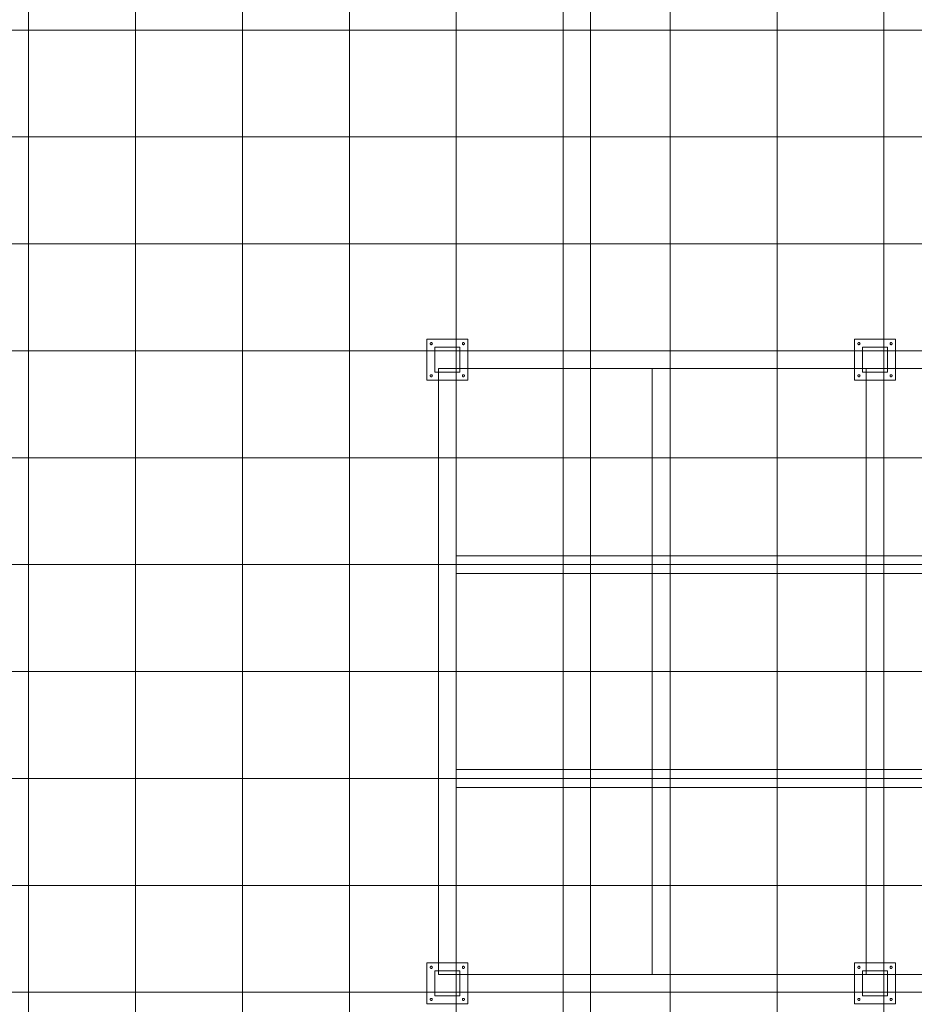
# Model space of a CAD drawing. Extents: x -620 to 3480, y 62 to 1112.
# Tile 5 of 76: x -393 to -292, y 260 to 370. Entities that reach past the tile are written whole.
import ezdxf
from ezdxf.lldxf.tags import DXFTag

# ---------------------------------------------------------------- set-up
doc = ezdxf.new("R2010")
doc.units = 0
doc.layers.get('0').update_dxf_attribs({"lineweight": 13})
for name, color, linetype, lineweight in [('60- 61 allgemeine Ausstattung- 4 Terrassen', 7, 'Continuous', 9), ('70 -71 Achsen- 1 Gebäudeachsen', 7, 'STRICHPUNKT2-A06GA2HU8I', 18), ('Keine-1', 7, 'Continuous', 15)]:
    doc.layers.add(name, color=color, linetype=linetype, lineweight=lineweight)
tags = doc.linetypes.add('grob-A06GA2HT8I', pattern=[14, 3, -8, 3]).pattern_tags.tags
tags[8:9] = [DXFTag(74, 4), DXFTag(75, 0), DXFTag(340, '0'), DXFTag(46, 0.0), DXFTag(50, 0.0), DXFTag(44, 0.0), DXFTag(45, 0.0)]
tags[6:7] = [DXFTag(74, 4), DXFTag(75, 0), DXFTag(340, '0'), DXFTag(46, 0.0), DXFTag(50, 0.0), DXFTag(44, 0.0), DXFTag(45, 0.0)]
tags[4:5] = [DXFTag(74, 4), DXFTag(75, 0), DXFTag(340, '0'), DXFTag(46, 0.0), DXFTag(50, 0.0), DXFTag(44, 0.0), DXFTag(45, 0.0)]
tags = doc.linetypes.add('STRICHPUNKT2-A06GA2HU8I', pattern=[12.7, 6.35, -3.175, 0, -3.175]).pattern_tags.tags
tags[10:11] = [DXFTag(74, 4), DXFTag(75, 0), DXFTag(340, '0'), DXFTag(46, 0.0), DXFTag(50, 0.0), DXFTag(44, 0.0), DXFTag(45, 0.0)]
tags[8:9] = [DXFTag(74, 4), DXFTag(75, 0), DXFTag(340, '0'), DXFTag(46, 0.0), DXFTag(50, 0.0), DXFTag(44, 0.0), DXFTag(45, 0.0)]
tags[6:7] = [DXFTag(74, 4), DXFTag(75, 0), DXFTag(340, '0'), DXFTag(46, 0.0), DXFTag(50, 0.0), DXFTag(44, 0.0), DXFTag(45, 0.0)]
tags[4:5] = [DXFTag(74, 4), DXFTag(75, 0), DXFTag(340, '0'), DXFTag(46, 0.0), DXFTag(50, 0.0), DXFTag(44, 0.0), DXFTag(45, 0.0)]

# ---------------------------------------------------------------- blocks, each defined once
blk = doc.blocks.new('Referenz-A06GA2HW8I')
at = {"layer": '60- 61 allgemeine Ausstattung- 4 Terrassen', "color": 0, "lineweight": -2}
for p, q in [((-391.73, 211.08), (-391.73, 594.54)), ((-379.73, 211.08), (-379.73, 594.54)), ((-367.73, 211.08), (-367.73, 594.54)), ((-355.73, 211.08), (-355.73, 594.54)), ((-343.73, 211.08), (-343.73, 594.54)), ((-331.73, 211.08), (-331.73, 594.54)), ((-319.73, 211.08), (-319.73, 594.54)), ((-307.73, 211.08), (-307.73, 594.54)), ((-295.73, 211.08), (-295.73, 594.54)), ((-499.28, 368.88), (-175.73, 368.88)), ((-499.28, 356.88), (-175.73, 356.88)), ((-499.28, 344.88), (-175.73, 344.88)), ((-499.28, 332.88), (-175.73, 332.88)), ((-346.13, 330.48), (-346.13, 333.28)), ((-346.13, 333.28), (-343.33, 333.28)), ((-343.33, 333.28), (-343.33, 330.48)), ((-298.13, 330.48), (-298.13, 333.28)), ((-298.13, 333.28), (-295.33, 333.28)), ((-295.33, 333.28), (-295.33, 330.48)), ((-343.33, 330.48), (-346.13, 330.48)), ((-295.33, 330.48), (-298.13, 330.48)), ((-499.28, 320.88), (-175.73, 320.88)), ((-499.28, 308.88), (-175.73, 308.88)), ((-499.28, 296.88), (-175.73, 296.88)), ((-499.28, 284.88), (-175.73, 284.88)), ((-499.28, 272.88), (-175.73, 272.88)), ((-346.13, 260.48), (-346.13, 263.28)), ((-346.13, 263.28), (-343.33, 263.28)), ((-343.33, 263.28), (-343.33, 260.48)), ((-298.13, 263.28), (-295.33, 263.28)), ((-298.13, 260.48), (-298.13, 263.28)), ((-295.33, 263.28), (-295.33, 260.48)), ((-499.28, 260.88), (-175.73, 260.88)), ((-343.33, 260.48), (-346.13, 260.48)), ((-295.33, 260.48), (-298.13, 260.48))]:
    blk.add_line(p, q, dxfattribs=at)
at = {"layer": '60- 61 allgemeine Ausstattung- 4 Terrassen', "color": 0, "linetype": 'grob-A06GA2HT8I', "lineweight": -2, "ltscale": 0.13}
for p, q in [((-343.73, 332.88), (-57.73, 332.88)), ((-345.73, 330.88), (-345.73, 262.88)), ((-57.73, 330.88), (-345.73, 330.88)), ((-343.73, 330.88), (-343.73, 262.88)), ((-321.73, 330.88), (-321.73, 262.88)), ((-319.73, 330.88), (-319.73, 262.88)), ((-297.73, 330.88), (-297.73, 262.88)), ((-295.73, 330.88), (-295.73, 262.88)), ((-343.73, 309.88), (-57.73, 309.88)), ((-57.73, 307.88), (-343.73, 307.88)), ((-343.73, 285.88), (-57.73, 285.88)), ((-57.73, 283.88), (-343.73, 283.88)), ((-345.73, 262.88), (-57.73, 262.88)), ((-57.73, 260.88), (-345.73, 260.88))]:
    blk.add_line(p, q, dxfattribs=at)
at = {"layer": '70 -71 Achsen- 1 Gebäudeachsen', "color": 0, "linetype": 'STRICHPUNKT2-A06GA2HU8I', "lineweight": -2, "ltscale": 0.13}
blk.add_line((-328.68, 1081.42), (-328.68, 81.98), dxfattribs=at)
at = {"layer": 'Keine-1', "color": 0, "linetype": 'grob-A06GA2HT8I', "lineweight": -2, "ltscale": 0.13}
for p, q in [((-347.03, 334.18), (-342.43, 334.18)), ((-347.03, 329.58), (-347.03, 334.18)), ((-346.65, 333.73), (-346.64, 333.74)), ((-346.64, 333.74), (-346.63, 333.75)), ((-346.63, 333.76), (-346.62, 333.77)), ((-346.63, 333.75), (-346.63, 333.76)), ((-346.62, 333.77), (-346.61, 333.77)), ((-346.61, 333.77), (-346.6, 333.78)), ((-346.6, 333.78), (-346.59, 333.79)), ((-346.59, 333.79), (-346.58, 333.79)), ((-346.58, 333.79), (-346.57, 333.8)), ((-346.57, 333.8), (-346.56, 333.8)), ((-346.56, 333.8), (-346.55, 333.8)), ((-346.55, 333.8), (-346.53, 333.8)), ((-346.53, 333.8), (-346.52, 333.8)), ((-346.52, 333.8), (-346.51, 333.8)), ((-346.51, 333.8), (-346.5, 333.8)), ((-346.5, 333.8), (-346.49, 333.79)), ((-346.49, 333.79), (-346.48, 333.79)), ((-346.48, 333.79), (-346.47, 333.78)), ((-346.47, 333.78), (-346.46, 333.77)), ((-346.46, 333.77), (-346.45, 333.77)), ((-346.45, 333.77), (-346.44, 333.76)), ((-346.44, 333.76), (-346.43, 333.75)), ((-346.43, 333.75), (-346.43, 333.74)), ((-346.43, 333.74), (-346.42, 333.73)), ((-343.05, 333.73), (-343.04, 333.74)), ((-343.04, 333.74), (-343.03, 333.75)), ((-343.03, 333.76), (-343.02, 333.77)), ((-343.03, 333.75), (-343.03, 333.76)), ((-343.02, 333.77), (-343.01, 333.77)), ((-343.01, 333.77), (-343, 333.78)), ((-343, 333.78), (-342.99, 333.79)), ((-342.99, 333.79), (-342.98, 333.79)), ((-342.98, 333.79), (-342.97, 333.8)), ((-342.97, 333.8), (-342.96, 333.8)), ((-342.96, 333.8), (-342.95, 333.8)), ((-342.95, 333.8), (-342.93, 333.8)), ((-342.93, 333.8), (-342.92, 333.8)), ((-342.92, 333.8), (-342.91, 333.8)), ((-342.91, 333.8), (-342.9, 333.8)), ((-342.9, 333.8), (-342.89, 333.79)), ((-342.89, 333.79), (-342.88, 333.79)), ((-342.88, 333.79), (-342.87, 333.78)), ((-342.87, 333.78), (-342.86, 333.77)), ((-342.86, 333.77), (-342.85, 333.77)), ((-342.85, 333.77), (-342.84, 333.76)), ((-342.84, 333.76), (-342.83, 333.75)), ((-342.83, 333.75), (-342.83, 333.74)), ((-342.83, 333.74), (-342.82, 333.73)), ((-342.43, 334.18), (-342.43, 329.58)), ((-299.03, 334.18), (-294.43, 334.18)), ((-299.03, 329.58), (-299.03, 334.18)), ((-298.65, 333.73), (-298.64, 333.74)), ((-298.64, 333.74), (-298.63, 333.75)), ((-298.63, 333.76), (-298.62, 333.77)), ((-298.63, 333.75), (-298.63, 333.76)), ((-298.62, 333.77), (-298.61, 333.77)), ((-298.61, 333.77), (-298.6, 333.78)), ((-298.6, 333.78), (-298.59, 333.79)), ((-298.59, 333.79), (-298.58, 333.79)), ((-298.58, 333.79), (-298.57, 333.8)), ((-298.57, 333.8), (-298.56, 333.8)), ((-298.56, 333.8), (-298.55, 333.8)), ((-298.55, 333.8), (-298.53, 333.8)), ((-298.53, 333.8), (-298.52, 333.8)), ((-298.52, 333.8), (-298.51, 333.8)), ((-298.51, 333.8), (-298.5, 333.8)), ((-298.5, 333.8), (-298.49, 333.79)), ((-298.49, 333.79), (-298.48, 333.79)), ((-298.48, 333.79), (-298.47, 333.78)), ((-298.47, 333.78), (-298.46, 333.77)), ((-298.46, 333.77), (-298.45, 333.77)), ((-298.45, 333.77), (-298.44, 333.76)), ((-298.44, 333.76), (-298.43, 333.75)), ((-298.43, 333.75), (-298.43, 333.74)), ((-298.43, 333.74), (-298.42, 333.73)), ((-295.05, 333.73), (-295.04, 333.74)), ((-295.04, 333.74), (-295.03, 333.75)), ((-295.03, 333.76), (-295.02, 333.77)), ((-295.03, 333.75), (-295.03, 333.76)), ((-295.02, 333.77), (-295.01, 333.77)), ((-295.01, 333.77), (-295, 333.78)), ((-295, 333.78), (-294.99, 333.79)), ((-294.99, 333.79), (-294.98, 333.79)), ((-294.98, 333.79), (-294.97, 333.8)), ((-294.97, 333.8), (-294.96, 333.8)), ((-294.96, 333.8), (-294.95, 333.8)), ((-294.95, 333.8), (-294.93, 333.8)), ((-294.93, 333.8), (-294.92, 333.8)), ((-294.92, 333.8), (-294.91, 333.8)), ((-294.91, 333.8), (-294.9, 333.8)), ((-294.9, 333.8), (-294.89, 333.79)), ((-294.89, 333.79), (-294.88, 333.79)), ((-294.88, 333.79), (-294.87, 333.78)), ((-294.87, 333.78), (-294.86, 333.77)), ((-294.86, 333.77), (-294.85, 333.77)), ((-294.85, 333.77), (-294.84, 333.76)), ((-294.84, 333.76), (-294.83, 333.75)), ((-294.83, 333.75), (-294.83, 333.74)), ((-294.83, 333.74), (-294.82, 333.73)), ((-294.43, 334.18), (-294.43, 329.58)), ((-346.65, 333.72), (-346.65, 333.73)), ((-346.65, 333.7), (-346.65, 333.72)), ((-346.65, 333.69), (-346.65, 333.7)), ((-346.65, 333.68), (-346.65, 333.69)), ((-346.65, 333.67), (-346.65, 333.68)), ((-346.65, 333.66), (-346.65, 333.67)), ((-346.65, 333.65), (-346.65, 333.66)), ((-346.65, 333.63), (-346.65, 333.65)), ((-346.64, 333.62), (-346.65, 333.63)), ((-346.63, 333.61), (-346.64, 333.62)), ((-346.63, 333.6), (-346.63, 333.61)), ((-346.62, 333.6), (-346.63, 333.6)), ((-346.61, 333.59), (-346.62, 333.6)), ((-346.6, 333.58), (-346.61, 333.59)), ((-346.59, 333.57), (-346.6, 333.58)), ((-346.58, 333.57), (-346.59, 333.57)), ((-346.57, 333.57), (-346.58, 333.57)), ((-346.56, 333.56), (-346.57, 333.57)), ((-346.55, 333.56), (-346.56, 333.56)), ((-346.53, 333.56), (-346.55, 333.56)), ((-346.52, 333.56), (-346.53, 333.56)), ((-346.51, 333.56), (-346.52, 333.56)), ((-346.5, 333.57), (-346.51, 333.56)), ((-346.49, 333.57), (-346.5, 333.57)), ((-346.48, 333.57), (-346.49, 333.57)), ((-346.47, 333.58), (-346.48, 333.57)), ((-346.46, 333.59), (-346.47, 333.58)), ((-346.45, 333.6), (-346.46, 333.59)), ((-346.44, 333.6), (-346.45, 333.6)), ((-346.43, 333.61), (-346.44, 333.6)), ((-346.42, 333.63), (-346.43, 333.62)), ((-346.43, 333.62), (-346.43, 333.61)), ((-346.42, 333.73), (-346.42, 333.72)), ((-346.42, 333.72), (-346.42, 333.7)), ((-346.42, 333.7), (-346.42, 333.69)), ((-346.42, 333.69), (-346.41, 333.68)), ((-346.41, 333.68), (-346.42, 333.67)), ((-346.42, 333.67), (-346.42, 333.66)), ((-346.42, 333.66), (-346.42, 333.65)), ((-346.42, 333.65), (-346.42, 333.63)), ((-343.05, 333.72), (-343.05, 333.73)), ((-343.05, 333.7), (-343.05, 333.72)), ((-343.05, 333.69), (-343.05, 333.7)), ((-343.05, 333.68), (-343.05, 333.69)), ((-343.05, 333.67), (-343.05, 333.68)), ((-343.05, 333.66), (-343.05, 333.67)), ((-343.05, 333.65), (-343.05, 333.66)), ((-343.05, 333.63), (-343.05, 333.65)), ((-343.04, 333.62), (-343.05, 333.63)), ((-343.03, 333.61), (-343.04, 333.62)), ((-343.03, 333.6), (-343.03, 333.61)), ((-343.02, 333.6), (-343.03, 333.6)), ((-343.01, 333.59), (-343.02, 333.6)), ((-343, 333.58), (-343.01, 333.59)), ((-342.99, 333.57), (-343, 333.58)), ((-342.98, 333.57), (-342.99, 333.57)), ((-342.97, 333.57), (-342.98, 333.57)), ((-342.96, 333.56), (-342.97, 333.57)), ((-342.95, 333.56), (-342.96, 333.56)), ((-342.93, 333.56), (-342.95, 333.56)), ((-342.92, 333.56), (-342.93, 333.56)), ((-342.91, 333.56), (-342.92, 333.56)), ((-342.9, 333.57), (-342.91, 333.56)), ((-342.89, 333.57), (-342.9, 333.57)), ((-342.88, 333.57), (-342.89, 333.57)), ((-342.87, 333.58), (-342.88, 333.57)), ((-342.86, 333.59), (-342.87, 333.58)), ((-342.85, 333.6), (-342.86, 333.59)), ((-342.84, 333.6), (-342.85, 333.6)), ((-342.83, 333.61), (-342.84, 333.6)), ((-342.82, 333.63), (-342.83, 333.62)), ((-342.83, 333.62), (-342.83, 333.61)), ((-342.82, 333.73), (-342.82, 333.72)), ((-342.82, 333.72), (-342.82, 333.7)), ((-342.82, 333.7), (-342.82, 333.69)), ((-342.82, 333.69), (-342.81, 333.68)), ((-342.81, 333.68), (-342.82, 333.67)), ((-342.82, 333.67), (-342.82, 333.66)), ((-342.82, 333.66), (-342.82, 333.65)), ((-342.82, 333.65), (-342.82, 333.63)), ((-298.65, 333.72), (-298.65, 333.73)), ((-298.65, 333.7), (-298.65, 333.72)), ((-298.65, 333.69), (-298.65, 333.7)), ((-298.65, 333.68), (-298.65, 333.69)), ((-298.65, 333.67), (-298.65, 333.68)), ((-298.65, 333.66), (-298.65, 333.67)), ((-298.65, 333.65), (-298.65, 333.66)), ((-298.65, 333.63), (-298.65, 333.65)), ((-298.64, 333.62), (-298.65, 333.63)), ((-298.63, 333.61), (-298.64, 333.62)), ((-298.63, 333.6), (-298.63, 333.61)), ((-298.62, 333.6), (-298.63, 333.6)), ((-298.61, 333.59), (-298.62, 333.6)), ((-298.6, 333.58), (-298.61, 333.59)), ((-298.59, 333.57), (-298.6, 333.58)), ((-298.58, 333.57), (-298.59, 333.57)), ((-298.57, 333.57), (-298.58, 333.57)), ((-298.56, 333.56), (-298.57, 333.57)), ((-298.55, 333.56), (-298.56, 333.56)), ((-298.53, 333.56), (-298.55, 333.56)), ((-298.52, 333.56), (-298.53, 333.56)), ((-298.51, 333.56), (-298.52, 333.56)), ((-298.5, 333.57), (-298.51, 333.56)), ((-298.49, 333.57), (-298.5, 333.57)), ((-298.48, 333.57), (-298.49, 333.57)), ((-298.47, 333.58), (-298.48, 333.57)), ((-298.46, 333.59), (-298.47, 333.58)), ((-298.45, 333.6), (-298.46, 333.59)), ((-298.44, 333.6), (-298.45, 333.6)), ((-298.43, 333.61), (-298.44, 333.6)), ((-298.42, 333.63), (-298.43, 333.62)), ((-298.43, 333.62), (-298.43, 333.61)), ((-298.42, 333.73), (-298.42, 333.72)), ((-298.42, 333.72), (-298.42, 333.7)), ((-298.42, 333.7), (-298.42, 333.69)), ((-298.42, 333.69), (-298.41, 333.68)), ((-298.41, 333.68), (-298.42, 333.67)), ((-298.42, 333.67), (-298.42, 333.66)), ((-298.42, 333.66), (-298.42, 333.65)), ((-298.42, 333.65), (-298.42, 333.63)), ((-295.05, 333.72), (-295.05, 333.73)), ((-295.05, 333.7), (-295.05, 333.72)), ((-295.05, 333.69), (-295.05, 333.7)), ((-295.05, 333.68), (-295.05, 333.69)), ((-295.05, 333.67), (-295.05, 333.68)), ((-295.05, 333.66), (-295.05, 333.67)), ((-295.05, 333.65), (-295.05, 333.66)), ((-295.05, 333.63), (-295.05, 333.65)), ((-295.04, 333.62), (-295.05, 333.63)), ((-295.03, 333.61), (-295.04, 333.62)), ((-295.03, 333.6), (-295.03, 333.61)), ((-295.02, 333.6), (-295.03, 333.6)), ((-295.01, 333.59), (-295.02, 333.6)), ((-295, 333.58), (-295.01, 333.59)), ((-294.99, 333.57), (-295, 333.58)), ((-294.98, 333.57), (-294.99, 333.57)), ((-294.97, 333.57), (-294.98, 333.57)), ((-294.96, 333.56), (-294.97, 333.57)), ((-294.95, 333.56), (-294.96, 333.56)), ((-294.93, 333.56), (-294.95, 333.56)), ((-294.92, 333.56), (-294.93, 333.56)), ((-294.91, 333.56), (-294.92, 333.56)), ((-294.9, 333.57), (-294.91, 333.56)), ((-294.89, 333.57), (-294.9, 333.57)), ((-294.88, 333.57), (-294.89, 333.57)), ((-294.87, 333.58), (-294.88, 333.57)), ((-294.86, 333.59), (-294.87, 333.58)), ((-294.85, 333.6), (-294.86, 333.59)), ((-294.84, 333.6), (-294.85, 333.6)), ((-294.83, 333.61), (-294.84, 333.6)), ((-294.82, 333.63), (-294.83, 333.62)), ((-294.83, 333.62), (-294.83, 333.61)), ((-294.82, 333.73), (-294.82, 333.72)), ((-294.82, 333.72), (-294.82, 333.7)), ((-294.82, 333.7), (-294.82, 333.69)), ((-294.82, 333.69), (-294.81, 333.68)), ((-294.81, 333.68), (-294.82, 333.67)), ((-294.82, 333.67), (-294.82, 333.66)), ((-294.82, 333.66), (-294.82, 333.65)), ((-294.82, 333.65), (-294.82, 333.63)), ((-342.43, 329.58), (-347.03, 329.58)), ((-346.65, 330.13), (-346.64, 330.14)), ((-346.65, 330.12), (-346.65, 330.13)), ((-346.65, 330.1), (-346.65, 330.12)), ((-346.65, 330.09), (-346.65, 330.1)), ((-346.65, 330.08), (-346.65, 330.09)), ((-346.65, 330.07), (-346.65, 330.08)), ((-346.65, 330.06), (-346.65, 330.07)), ((-346.65, 330.05), (-346.65, 330.06)), ((-346.65, 330.03), (-346.65, 330.05)), ((-346.64, 330.02), (-346.65, 330.03)), ((-346.64, 330.14), (-346.63, 330.15)), ((-346.63, 330.01), (-346.64, 330.02)), ((-346.63, 330.16), (-346.62, 330.17)), ((-346.63, 330.15), (-346.63, 330.16)), ((-346.63, 330), (-346.63, 330.01)), ((-346.62, 330), (-346.63, 330)), ((-346.62, 330.17), (-346.61, 330.17)), ((-346.61, 329.99), (-346.62, 330)), ((-346.61, 330.17), (-346.6, 330.18)), ((-346.6, 329.98), (-346.61, 329.99)), ((-346.6, 330.18), (-346.59, 330.19)), ((-346.59, 329.97), (-346.6, 329.98)), ((-346.59, 330.19), (-346.58, 330.19)), ((-346.58, 329.97), (-346.59, 329.97)), ((-346.58, 330.19), (-346.57, 330.2)), ((-346.57, 329.97), (-346.58, 329.97)), ((-346.57, 330.2), (-346.56, 330.2)), ((-346.56, 329.96), (-346.57, 329.97)), ((-346.56, 330.2), (-346.55, 330.2)), ((-346.55, 329.96), (-346.56, 329.96)), ((-346.55, 330.2), (-346.53, 330.2)), ((-346.53, 329.96), (-346.55, 329.96)), ((-346.53, 330.2), (-346.52, 330.2)), ((-346.52, 329.96), (-346.53, 329.96)), ((-346.52, 330.2), (-346.51, 330.2)), ((-346.51, 329.96), (-346.52, 329.96)), ((-346.51, 330.2), (-346.5, 330.2)), ((-346.5, 329.97), (-346.51, 329.96)), ((-346.5, 330.2), (-346.49, 330.19)), ((-346.49, 329.97), (-346.5, 329.97)), ((-346.49, 330.19), (-346.48, 330.19)), ((-346.48, 329.97), (-346.49, 329.97)), ((-346.48, 330.19), (-346.47, 330.18)), ((-346.47, 329.98), (-346.48, 329.97)), ((-346.47, 330.18), (-346.46, 330.17)), ((-346.46, 329.99), (-346.47, 329.98)), ((-346.46, 330.17), (-346.45, 330.17)), ((-346.45, 330), (-346.46, 329.99)), ((-346.45, 330.17), (-346.44, 330.16)), ((-346.44, 330), (-346.45, 330)), ((-346.44, 330.16), (-346.43, 330.15)), ((-346.43, 330.01), (-346.44, 330)), ((-346.43, 330.15), (-346.43, 330.14)), ((-346.43, 330.14), (-346.42, 330.13)), ((-346.42, 330.03), (-346.43, 330.02)), ((-346.43, 330.02), (-346.43, 330.01)), ((-346.42, 330.13), (-346.42, 330.12)), ((-346.42, 330.12), (-346.42, 330.1)), ((-346.42, 330.1), (-346.42, 330.09)), ((-346.42, 330.09), (-346.41, 330.08)), ((-346.41, 330.08), (-346.42, 330.07)), ((-346.42, 330.07), (-346.42, 330.06)), ((-346.42, 330.06), (-346.42, 330.05)), ((-346.42, 330.05), (-346.42, 330.03)), ((-343.05, 330.13), (-343.04, 330.14)), ((-343.05, 330.12), (-343.05, 330.13)), ((-343.05, 330.1), (-343.05, 330.12)), ((-343.05, 330.09), (-343.05, 330.1)), ((-343.05, 330.08), (-343.05, 330.09)), ((-343.05, 330.07), (-343.05, 330.08)), ((-343.05, 330.06), (-343.05, 330.07)), ((-343.05, 330.05), (-343.05, 330.06)), ((-343.05, 330.03), (-343.05, 330.05)), ((-343.04, 330.02), (-343.05, 330.03)), ((-343.04, 330.14), (-343.03, 330.15)), ((-343.03, 330.01), (-343.04, 330.02)), ((-343.03, 330.16), (-343.02, 330.17)), ((-343.03, 330.15), (-343.03, 330.16)), ((-343.03, 330), (-343.03, 330.01)), ((-343.02, 330), (-343.03, 330)), ((-343.02, 330.17), (-343.01, 330.17)), ((-343.01, 329.99), (-343.02, 330)), ((-343.01, 330.17), (-343, 330.18)), ((-343, 329.98), (-343.01, 329.99)), ((-343, 330.18), (-342.99, 330.19)), ((-342.99, 329.97), (-343, 329.98)), ((-342.99, 330.19), (-342.98, 330.19)), ((-342.98, 329.97), (-342.99, 329.97)), ((-342.98, 330.19), (-342.97, 330.2)), ((-342.97, 329.97), (-342.98, 329.97)), ((-342.97, 330.2), (-342.96, 330.2)), ((-342.96, 329.96), (-342.97, 329.97)), ((-342.96, 330.2), (-342.95, 330.2)), ((-342.95, 329.96), (-342.96, 329.96)), ((-342.95, 330.2), (-342.93, 330.2)), ((-342.93, 329.96), (-342.95, 329.96)), ((-342.93, 330.2), (-342.92, 330.2)), ((-342.92, 329.96), (-342.93, 329.96)), ((-342.92, 330.2), (-342.91, 330.2)), ((-342.91, 329.96), (-342.92, 329.96)), ((-342.91, 330.2), (-342.9, 330.2)), ((-342.9, 329.97), (-342.91, 329.96)), ((-342.9, 330.2), (-342.89, 330.19)), ((-342.89, 329.97), (-342.9, 329.97)), ((-342.89, 330.19), (-342.88, 330.19)), ((-342.88, 329.97), (-342.89, 329.97)), ((-342.88, 330.19), (-342.87, 330.18)), ((-342.87, 329.98), (-342.88, 329.97)), ((-342.87, 330.18), (-342.86, 330.17)), ((-342.86, 329.99), (-342.87, 329.98)), ((-342.86, 330.17), (-342.85, 330.17)), ((-342.85, 330), (-342.86, 329.99)), ((-342.85, 330.17), (-342.84, 330.16)), ((-342.84, 330), (-342.85, 330)), ((-342.84, 330.16), (-342.83, 330.15)), ((-342.83, 330.01), (-342.84, 330)), ((-342.83, 330.15), (-342.83, 330.14)), ((-342.83, 330.14), (-342.82, 330.13)), ((-342.82, 330.03), (-342.83, 330.02)), ((-342.83, 330.02), (-342.83, 330.01)), ((-342.82, 330.13), (-342.82, 330.12)), ((-342.82, 330.12), (-342.82, 330.1)), ((-342.82, 330.1), (-342.82, 330.09)), ((-342.82, 330.09), (-342.81, 330.08)), ((-342.81, 330.08), (-342.82, 330.07)), ((-342.82, 330.07), (-342.82, 330.06)), ((-342.82, 330.06), (-342.82, 330.05)), ((-342.82, 330.05), (-342.82, 330.03)), ((-294.43, 329.58), (-299.03, 329.58)), ((-298.65, 330.13), (-298.64, 330.14)), ((-298.65, 330.12), (-298.65, 330.13)), ((-298.65, 330.1), (-298.65, 330.12)), ((-298.65, 330.09), (-298.65, 330.1)), ((-298.65, 330.08), (-298.65, 330.09)), ((-298.65, 330.07), (-298.65, 330.08)), ((-298.65, 330.06), (-298.65, 330.07)), ((-298.65, 330.05), (-298.65, 330.06)), ((-298.65, 330.03), (-298.65, 330.05)), ((-298.64, 330.02), (-298.65, 330.03)), ((-298.64, 330.14), (-298.63, 330.15)), ((-298.63, 330.01), (-298.64, 330.02)), ((-298.63, 330.16), (-298.62, 330.17)), ((-298.63, 330.15), (-298.63, 330.16)), ((-298.63, 330), (-298.63, 330.01)), ((-298.62, 330), (-298.63, 330)), ((-298.62, 330.17), (-298.61, 330.17)), ((-298.61, 329.99), (-298.62, 330)), ((-298.61, 330.17), (-298.6, 330.18)), ((-298.6, 329.98), (-298.61, 329.99)), ((-298.6, 330.18), (-298.59, 330.19)), ((-298.59, 329.97), (-298.6, 329.98)), ((-298.59, 330.19), (-298.58, 330.19)), ((-298.58, 329.97), (-298.59, 329.97)), ((-298.58, 330.19), (-298.57, 330.2)), ((-298.57, 329.97), (-298.58, 329.97)), ((-298.57, 330.2), (-298.56, 330.2)), ((-298.56, 329.96), (-298.57, 329.97)), ((-298.56, 330.2), (-298.55, 330.2)), ((-298.55, 329.96), (-298.56, 329.96)), ((-298.55, 330.2), (-298.53, 330.2)), ((-298.53, 329.96), (-298.55, 329.96)), ((-298.53, 330.2), (-298.52, 330.2)), ((-298.52, 329.96), (-298.53, 329.96)), ((-298.52, 330.2), (-298.51, 330.2)), ((-298.51, 329.96), (-298.52, 329.96)), ((-298.51, 330.2), (-298.5, 330.2)), ((-298.5, 329.97), (-298.51, 329.96)), ((-298.5, 330.2), (-298.49, 330.19)), ((-298.49, 329.97), (-298.5, 329.97)), ((-298.49, 330.19), (-298.48, 330.19)), ((-298.48, 329.97), (-298.49, 329.97)), ((-298.48, 330.19), (-298.47, 330.18)), ((-298.47, 329.98), (-298.48, 329.97)), ((-298.47, 330.18), (-298.46, 330.17)), ((-298.46, 329.99), (-298.47, 329.98)), ((-298.46, 330.17), (-298.45, 330.17)), ((-298.45, 330), (-298.46, 329.99)), ((-298.45, 330.17), (-298.44, 330.16)), ((-298.44, 330), (-298.45, 330)), ((-298.44, 330.16), (-298.43, 330.15)), ((-298.43, 330.01), (-298.44, 330)), ((-298.43, 330.15), (-298.43, 330.14)), ((-298.43, 330.14), (-298.42, 330.13)), ((-298.42, 330.03), (-298.43, 330.02)), ((-298.43, 330.02), (-298.43, 330.01)), ((-298.42, 330.13), (-298.42, 330.12)), ((-298.42, 330.12), (-298.42, 330.1)), ((-298.42, 330.1), (-298.42, 330.09)), ((-298.42, 330.09), (-298.41, 330.08)), ((-298.41, 330.08), (-298.42, 330.07)), ((-298.42, 330.07), (-298.42, 330.06)), ((-298.42, 330.06), (-298.42, 330.05)), ((-298.42, 330.05), (-298.42, 330.03)), ((-295.05, 330.13), (-295.04, 330.14)), ((-295.05, 330.12), (-295.05, 330.13)), ((-295.05, 330.1), (-295.05, 330.12)), ((-295.05, 330.09), (-295.05, 330.1)), ((-295.05, 330.08), (-295.05, 330.09)), ((-295.05, 330.07), (-295.05, 330.08)), ((-295.05, 330.06), (-295.05, 330.07)), ((-295.05, 330.05), (-295.05, 330.06)), ((-295.05, 330.03), (-295.05, 330.05)), ((-295.04, 330.02), (-295.05, 330.03)), ((-295.04, 330.14), (-295.03, 330.15)), ((-295.03, 330.01), (-295.04, 330.02)), ((-295.03, 330.16), (-295.02, 330.17)), ((-295.03, 330.15), (-295.03, 330.16)), ((-295.03, 330), (-295.03, 330.01)), ((-295.02, 330), (-295.03, 330)), ((-295.02, 330.17), (-295.01, 330.17)), ((-295.01, 329.99), (-295.02, 330)), ((-295.01, 330.17), (-295, 330.18)), ((-295, 329.98), (-295.01, 329.99)), ((-295, 330.18), (-294.99, 330.19)), ((-294.99, 329.97), (-295, 329.98)), ((-294.99, 330.19), (-294.98, 330.19)), ((-294.98, 329.97), (-294.99, 329.97)), ((-294.98, 330.19), (-294.97, 330.2)), ((-294.97, 329.97), (-294.98, 329.97)), ((-294.97, 330.2), (-294.96, 330.2)), ((-294.96, 329.96), (-294.97, 329.97)), ((-294.96, 330.2), (-294.95, 330.2)), ((-294.95, 329.96), (-294.96, 329.96)), ((-294.95, 330.2), (-294.93, 330.2)), ((-294.93, 329.96), (-294.95, 329.96)), ((-294.93, 330.2), (-294.92, 330.2)), ((-294.92, 329.96), (-294.93, 329.96)), ((-294.92, 330.2), (-294.91, 330.2)), ((-294.91, 329.96), (-294.92, 329.96)), ((-294.91, 330.2), (-294.9, 330.2)), ((-294.9, 329.97), (-294.91, 329.96)), ((-294.9, 330.2), (-294.89, 330.19)), ((-294.89, 329.97), (-294.9, 329.97)), ((-294.89, 330.19), (-294.88, 330.19)), ((-294.88, 329.97), (-294.89, 329.97)), ((-294.88, 330.19), (-294.87, 330.18)), ((-294.87, 329.98), (-294.88, 329.97)), ((-294.87, 330.18), (-294.86, 330.17)), ((-294.86, 329.99), (-294.87, 329.98)), ((-294.86, 330.17), (-294.85, 330.17)), ((-294.85, 330), (-294.86, 329.99)), ((-294.85, 330.17), (-294.84, 330.16)), ((-294.84, 330), (-294.85, 330)), ((-294.84, 330.16), (-294.83, 330.15)), ((-294.83, 330.01), (-294.84, 330)), ((-294.83, 330.15), (-294.83, 330.14)), ((-294.83, 330.14), (-294.82, 330.13)), ((-294.82, 330.03), (-294.83, 330.02)), ((-294.83, 330.02), (-294.83, 330.01)), ((-294.82, 330.13), (-294.82, 330.12)), ((-294.82, 330.12), (-294.82, 330.1)), ((-294.82, 330.1), (-294.82, 330.09)), ((-294.82, 330.09), (-294.81, 330.08)), ((-294.81, 330.08), (-294.82, 330.07)), ((-294.82, 330.07), (-294.82, 330.06)), ((-294.82, 330.06), (-294.82, 330.05)), ((-294.82, 330.05), (-294.82, 330.03)), ((-347.03, 264.18), (-342.43, 264.18)), ((-347.03, 259.58), (-347.03, 264.18)), ((-342.43, 264.18), (-342.43, 259.58)), ((-299.03, 264.18), (-294.43, 264.18)), ((-299.03, 259.58), (-299.03, 264.18)), ((-294.43, 264.18), (-294.43, 259.58)), ((-346.65, 263.73), (-346.64, 263.74)), ((-346.65, 263.72), (-346.65, 263.73)), ((-346.65, 263.7), (-346.65, 263.72)), ((-346.65, 263.69), (-346.65, 263.7)), ((-346.65, 263.68), (-346.65, 263.69)), ((-346.65, 263.67), (-346.65, 263.68)), ((-346.65, 263.66), (-346.65, 263.67)), ((-346.65, 263.65), (-346.65, 263.66)), ((-346.65, 263.63), (-346.65, 263.65)), ((-346.64, 263.62), (-346.65, 263.63)), ((-346.64, 263.74), (-346.63, 263.75)), ((-346.63, 263.61), (-346.64, 263.62)), ((-346.63, 263.76), (-346.62, 263.77)), ((-346.63, 263.75), (-346.63, 263.76)), ((-346.63, 263.6), (-346.63, 263.61)), ((-346.62, 263.6), (-346.63, 263.6)), ((-346.62, 263.77), (-346.61, 263.77)), ((-346.61, 263.59), (-346.62, 263.6)), ((-346.61, 263.77), (-346.6, 263.78)), ((-346.6, 263.58), (-346.61, 263.59)), ((-346.6, 263.78), (-346.59, 263.79)), ((-346.59, 263.57), (-346.6, 263.58)), ((-346.59, 263.79), (-346.58, 263.79)), ((-346.58, 263.57), (-346.59, 263.57)), ((-346.58, 263.79), (-346.57, 263.8)), ((-346.57, 263.57), (-346.58, 263.57)), ((-346.57, 263.8), (-346.56, 263.8)), ((-346.56, 263.56), (-346.57, 263.57)), ((-346.56, 263.8), (-346.55, 263.8)), ((-346.55, 263.56), (-346.56, 263.56)), ((-346.55, 263.8), (-346.53, 263.8)), ((-346.53, 263.56), (-346.55, 263.56)), ((-346.53, 263.8), (-346.52, 263.8)), ((-346.52, 263.56), (-346.53, 263.56)), ((-346.52, 263.8), (-346.51, 263.8)), ((-346.51, 263.56), (-346.52, 263.56)), ((-346.51, 263.8), (-346.5, 263.8)), ((-346.5, 263.57), (-346.51, 263.56)), ((-346.5, 263.8), (-346.49, 263.79)), ((-346.49, 263.57), (-346.5, 263.57)), ((-346.49, 263.79), (-346.48, 263.79)), ((-346.48, 263.57), (-346.49, 263.57)), ((-346.48, 263.79), (-346.47, 263.78)), ((-346.47, 263.58), (-346.48, 263.57)), ((-346.47, 263.78), (-346.46, 263.77)), ((-346.46, 263.59), (-346.47, 263.58)), ((-346.46, 263.77), (-346.45, 263.77)), ((-346.45, 263.6), (-346.46, 263.59)), ((-346.45, 263.77), (-346.44, 263.76)), ((-346.44, 263.6), (-346.45, 263.6)), ((-346.44, 263.76), (-346.43, 263.75)), ((-346.43, 263.61), (-346.44, 263.6)), ((-346.43, 263.75), (-346.43, 263.74)), ((-346.43, 263.74), (-346.42, 263.73)), ((-346.42, 263.63), (-346.43, 263.62)), ((-346.43, 263.62), (-346.43, 263.61)), ((-346.42, 263.73), (-346.42, 263.72)), ((-346.42, 263.72), (-346.42, 263.7)), ((-346.42, 263.7), (-346.42, 263.69)), ((-346.42, 263.69), (-346.41, 263.68)), ((-346.41, 263.68), (-346.42, 263.67)), ((-346.42, 263.67), (-346.42, 263.66)), ((-346.42, 263.66), (-346.42, 263.65)), ((-346.42, 263.65), (-346.42, 263.63)), ((-343.05, 263.73), (-343.04, 263.74)), ((-343.05, 263.72), (-343.05, 263.73)), ((-343.05, 263.7), (-343.05, 263.72)), ((-343.05, 263.69), (-343.05, 263.7)), ((-343.05, 263.68), (-343.05, 263.69)), ((-343.05, 263.67), (-343.05, 263.68)), ((-343.05, 263.66), (-343.05, 263.67)), ((-343.05, 263.65), (-343.05, 263.66)), ((-343.05, 263.63), (-343.05, 263.65)), ((-343.04, 263.62), (-343.05, 263.63)), ((-343.04, 263.74), (-343.03, 263.75)), ((-343.03, 263.61), (-343.04, 263.62)), ((-343.03, 263.76), (-343.02, 263.77)), ((-343.03, 263.75), (-343.03, 263.76)), ((-343.03, 263.6), (-343.03, 263.61)), ((-343.02, 263.6), (-343.03, 263.6)), ((-343.02, 263.77), (-343.01, 263.77)), ((-343.01, 263.59), (-343.02, 263.6)), ((-343.01, 263.77), (-343, 263.78)), ((-343, 263.58), (-343.01, 263.59)), ((-343, 263.78), (-342.99, 263.79)), ((-342.99, 263.57), (-343, 263.58)), ((-342.99, 263.79), (-342.98, 263.79)), ((-342.98, 263.57), (-342.99, 263.57)), ((-342.98, 263.79), (-342.97, 263.8)), ((-342.97, 263.57), (-342.98, 263.57)), ((-342.97, 263.8), (-342.96, 263.8)), ((-342.96, 263.56), (-342.97, 263.57)), ((-342.96, 263.8), (-342.95, 263.8)), ((-342.95, 263.56), (-342.96, 263.56)), ((-342.95, 263.8), (-342.93, 263.8)), ((-342.93, 263.56), (-342.95, 263.56)), ((-342.93, 263.8), (-342.92, 263.8)), ((-342.92, 263.56), (-342.93, 263.56)), ((-342.92, 263.8), (-342.91, 263.8)), ((-342.91, 263.56), (-342.92, 263.56)), ((-342.91, 263.8), (-342.9, 263.8)), ((-342.9, 263.57), (-342.91, 263.56)), ((-342.9, 263.8), (-342.89, 263.79)), ((-342.89, 263.57), (-342.9, 263.57)), ((-342.89, 263.79), (-342.88, 263.79)), ((-342.88, 263.57), (-342.89, 263.57)), ((-342.88, 263.79), (-342.87, 263.78)), ((-342.87, 263.58), (-342.88, 263.57)), ((-342.87, 263.78), (-342.86, 263.77)), ((-342.86, 263.59), (-342.87, 263.58)), ((-342.86, 263.77), (-342.85, 263.77)), ((-342.85, 263.6), (-342.86, 263.59)), ((-342.85, 263.77), (-342.84, 263.76)), ((-342.84, 263.6), (-342.85, 263.6)), ((-342.84, 263.76), (-342.83, 263.75)), ((-342.83, 263.61), (-342.84, 263.6)), ((-342.83, 263.75), (-342.83, 263.74)), ((-342.83, 263.74), (-342.82, 263.73)), ((-342.82, 263.63), (-342.83, 263.62)), ((-342.83, 263.62), (-342.83, 263.61)), ((-342.82, 263.73), (-342.82, 263.72)), ((-342.82, 263.72), (-342.82, 263.7)), ((-342.82, 263.7), (-342.82, 263.69)), ((-342.82, 263.69), (-342.81, 263.68)), ((-342.81, 263.68), (-342.82, 263.67)), ((-342.82, 263.67), (-342.82, 263.66)), ((-342.82, 263.66), (-342.82, 263.65)), ((-342.82, 263.65), (-342.82, 263.63)), ((-298.65, 263.73), (-298.64, 263.74)), ((-298.65, 263.72), (-298.65, 263.73)), ((-298.65, 263.7), (-298.65, 263.72)), ((-298.65, 263.69), (-298.65, 263.7)), ((-298.65, 263.68), (-298.65, 263.69)), ((-298.65, 263.67), (-298.65, 263.68)), ((-298.65, 263.66), (-298.65, 263.67)), ((-298.65, 263.65), (-298.65, 263.66)), ((-298.65, 263.63), (-298.65, 263.65)), ((-298.64, 263.62), (-298.65, 263.63)), ((-298.64, 263.74), (-298.63, 263.75)), ((-298.63, 263.61), (-298.64, 263.62)), ((-298.63, 263.76), (-298.62, 263.77)), ((-298.63, 263.75), (-298.63, 263.76)), ((-298.63, 263.6), (-298.63, 263.61)), ((-298.62, 263.6), (-298.63, 263.6)), ((-298.62, 263.77), (-298.61, 263.77)), ((-298.61, 263.59), (-298.62, 263.6)), ((-298.61, 263.77), (-298.6, 263.78)), ((-298.6, 263.58), (-298.61, 263.59)), ((-298.6, 263.78), (-298.59, 263.79)), ((-298.59, 263.57), (-298.6, 263.58)), ((-298.59, 263.79), (-298.58, 263.79)), ((-298.58, 263.57), (-298.59, 263.57)), ((-298.58, 263.79), (-298.57, 263.8)), ((-298.57, 263.57), (-298.58, 263.57)), ((-298.57, 263.8), (-298.56, 263.8)), ((-298.56, 263.56), (-298.57, 263.57)), ((-298.56, 263.8), (-298.55, 263.8)), ((-298.55, 263.56), (-298.56, 263.56)), ((-298.55, 263.8), (-298.53, 263.8)), ((-298.53, 263.56), (-298.55, 263.56)), ((-298.53, 263.8), (-298.52, 263.8)), ((-298.52, 263.56), (-298.53, 263.56)), ((-298.52, 263.8), (-298.51, 263.8)), ((-298.51, 263.56), (-298.52, 263.56)), ((-298.51, 263.8), (-298.5, 263.8)), ((-298.5, 263.57), (-298.51, 263.56)), ((-298.5, 263.8), (-298.49, 263.79)), ((-298.49, 263.57), (-298.5, 263.57)), ((-298.49, 263.79), (-298.48, 263.79)), ((-298.48, 263.57), (-298.49, 263.57)), ((-298.48, 263.79), (-298.47, 263.78)), ((-298.47, 263.58), (-298.48, 263.57)), ((-298.47, 263.78), (-298.46, 263.77)), ((-298.46, 263.59), (-298.47, 263.58)), ((-298.46, 263.77), (-298.45, 263.77)), ((-298.45, 263.6), (-298.46, 263.59)), ((-298.45, 263.77), (-298.44, 263.76)), ((-298.44, 263.6), (-298.45, 263.6)), ((-298.44, 263.76), (-298.43, 263.75)), ((-298.43, 263.61), (-298.44, 263.6)), ((-298.43, 263.75), (-298.43, 263.74)), ((-298.43, 263.74), (-298.42, 263.73)), ((-298.42, 263.63), (-298.43, 263.62)), ((-298.43, 263.62), (-298.43, 263.61)), ((-298.42, 263.73), (-298.42, 263.72)), ((-298.42, 263.72), (-298.42, 263.7)), ((-298.42, 263.7), (-298.42, 263.69)), ((-298.42, 263.69), (-298.41, 263.68)), ((-298.41, 263.68), (-298.42, 263.67)), ((-298.42, 263.67), (-298.42, 263.66)), ((-298.42, 263.66), (-298.42, 263.65)), ((-298.42, 263.65), (-298.42, 263.63)), ((-295.05, 263.73), (-295.04, 263.74)), ((-295.05, 263.72), (-295.05, 263.73)), ((-295.05, 263.7), (-295.05, 263.72)), ((-295.05, 263.69), (-295.05, 263.7)), ((-295.05, 263.68), (-295.05, 263.69)), ((-295.05, 263.67), (-295.05, 263.68)), ((-295.05, 263.66), (-295.05, 263.67)), ((-295.05, 263.65), (-295.05, 263.66)), ((-295.05, 263.63), (-295.05, 263.65)), ((-295.04, 263.62), (-295.05, 263.63)), ((-295.04, 263.74), (-295.03, 263.75)), ((-295.03, 263.61), (-295.04, 263.62)), ((-295.03, 263.76), (-295.02, 263.77)), ((-295.03, 263.75), (-295.03, 263.76)), ((-295.03, 263.6), (-295.03, 263.61)), ((-295.02, 263.6), (-295.03, 263.6)), ((-295.02, 263.77), (-295.01, 263.77)), ((-295.01, 263.59), (-295.02, 263.6)), ((-295.01, 263.77), (-295, 263.78)), ((-295, 263.58), (-295.01, 263.59)), ((-295, 263.78), (-294.99, 263.79)), ((-294.99, 263.57), (-295, 263.58)), ((-294.99, 263.79), (-294.98, 263.79)), ((-294.98, 263.57), (-294.99, 263.57)), ((-294.98, 263.79), (-294.97, 263.8)), ((-294.97, 263.57), (-294.98, 263.57)), ((-294.97, 263.8), (-294.96, 263.8)), ((-294.96, 263.56), (-294.97, 263.57)), ((-294.96, 263.8), (-294.95, 263.8)), ((-294.95, 263.56), (-294.96, 263.56)), ((-294.95, 263.8), (-294.93, 263.8)), ((-294.93, 263.56), (-294.95, 263.56)), ((-294.93, 263.8), (-294.92, 263.8)), ((-294.92, 263.56), (-294.93, 263.56)), ((-294.92, 263.8), (-294.91, 263.8)), ((-294.91, 263.56), (-294.92, 263.56)), ((-294.91, 263.8), (-294.9, 263.8)), ((-294.9, 263.57), (-294.91, 263.56)), ((-294.9, 263.8), (-294.89, 263.79)), ((-294.89, 263.57), (-294.9, 263.57)), ((-294.89, 263.79), (-294.88, 263.79)), ((-294.88, 263.57), (-294.89, 263.57)), ((-294.88, 263.79), (-294.87, 263.78)), ((-294.87, 263.58), (-294.88, 263.57)), ((-294.87, 263.78), (-294.86, 263.77)), ((-294.86, 263.59), (-294.87, 263.58)), ((-294.86, 263.77), (-294.85, 263.77)), ((-294.85, 263.6), (-294.86, 263.59)), ((-294.85, 263.77), (-294.84, 263.76)), ((-294.84, 263.6), (-294.85, 263.6)), ((-294.84, 263.76), (-294.83, 263.75)), ((-294.83, 263.61), (-294.84, 263.6)), ((-294.83, 263.75), (-294.83, 263.74)), ((-294.83, 263.74), (-294.82, 263.73)), ((-294.82, 263.63), (-294.83, 263.62)), ((-294.83, 263.62), (-294.83, 263.61)), ((-294.82, 263.73), (-294.82, 263.72)), ((-294.82, 263.72), (-294.82, 263.7)), ((-294.82, 263.7), (-294.82, 263.69)), ((-294.82, 263.69), (-294.81, 263.68)), ((-294.81, 263.68), (-294.82, 263.67)), ((-294.82, 263.67), (-294.82, 263.66)), ((-294.82, 263.66), (-294.82, 263.65)), ((-294.82, 263.65), (-294.82, 263.63)), ((-346.65, 260.13), (-346.64, 260.14)), ((-346.65, 260.12), (-346.65, 260.13)), ((-346.65, 260.1), (-346.65, 260.12)), ((-346.65, 260.09), (-346.65, 260.1)), ((-346.65, 260.08), (-346.65, 260.09)), ((-346.65, 260.07), (-346.65, 260.08)), ((-346.65, 260.06), (-346.65, 260.07)), ((-346.65, 260.05), (-346.65, 260.06)), ((-346.65, 260.03), (-346.65, 260.05)), ((-346.64, 260.02), (-346.65, 260.03)), ((-346.64, 260.14), (-346.63, 260.15)), ((-346.63, 260.01), (-346.64, 260.02)), ((-346.63, 260.16), (-346.62, 260.17)), ((-346.63, 260.15), (-346.63, 260.16)), ((-346.63, 260), (-346.63, 260.01)), ((-346.62, 260), (-346.63, 260)), ((-346.62, 260.17), (-346.61, 260.17)), ((-346.61, 259.99), (-346.62, 260)), ((-346.61, 260.17), (-346.6, 260.18)), ((-346.6, 259.98), (-346.61, 259.99)), ((-346.6, 260.18), (-346.59, 260.19)), ((-346.59, 259.97), (-346.6, 259.98)), ((-346.59, 260.19), (-346.58, 260.19)), ((-346.58, 259.97), (-346.59, 259.97)), ((-346.58, 260.19), (-346.57, 260.2)), ((-346.57, 259.97), (-346.58, 259.97)), ((-346.57, 260.2), (-346.56, 260.2)), ((-346.56, 259.96), (-346.57, 259.97)), ((-346.56, 260.2), (-346.55, 260.2)), ((-346.55, 259.96), (-346.56, 259.96)), ((-346.55, 260.2), (-346.53, 260.2)), ((-346.53, 259.96), (-346.55, 259.96)), ((-346.53, 260.2), (-346.52, 260.2)), ((-346.52, 259.96), (-346.53, 259.96)), ((-346.52, 260.2), (-346.51, 260.2)), ((-346.51, 259.96), (-346.52, 259.96)), ((-346.51, 260.2), (-346.5, 260.2)), ((-346.5, 259.97), (-346.51, 259.96)), ((-346.5, 260.2), (-346.49, 260.19)), ((-346.49, 259.97), (-346.5, 259.97)), ((-346.49, 260.19), (-346.48, 260.19)), ((-346.48, 259.97), (-346.49, 259.97)), ((-346.48, 260.19), (-346.47, 260.18)), ((-346.47, 259.98), (-346.48, 259.97)), ((-346.47, 260.18), (-346.46, 260.17)), ((-346.46, 259.99), (-346.47, 259.98)), ((-346.46, 260.17), (-346.45, 260.17)), ((-346.45, 260), (-346.46, 259.99)), ((-346.45, 260.17), (-346.44, 260.16)), ((-346.44, 260), (-346.45, 260)), ((-346.44, 260.16), (-346.43, 260.15)), ((-346.43, 260.01), (-346.44, 260)), ((-346.43, 260.15), (-346.43, 260.14)), ((-346.43, 260.14), (-346.42, 260.13)), ((-346.42, 260.03), (-346.43, 260.02)), ((-346.43, 260.02), (-346.43, 260.01)), ((-346.42, 260.13), (-346.42, 260.12)), ((-346.42, 260.12), (-346.42, 260.1)), ((-346.42, 260.1), (-346.42, 260.09)), ((-346.42, 260.09), (-346.41, 260.08)), ((-346.41, 260.08), (-346.42, 260.07)), ((-346.42, 260.07), (-346.42, 260.06)), ((-346.42, 260.06), (-346.42, 260.05)), ((-346.42, 260.05), (-346.42, 260.03)), ((-343.05, 260.13), (-343.04, 260.14)), ((-343.05, 260.12), (-343.05, 260.13)), ((-343.05, 260.1), (-343.05, 260.12)), ((-343.05, 260.09), (-343.05, 260.1)), ((-343.05, 260.08), (-343.05, 260.09)), ((-343.05, 260.07), (-343.05, 260.08)), ((-343.05, 260.06), (-343.05, 260.07)), ((-343.05, 260.05), (-343.05, 260.06)), ((-343.05, 260.03), (-343.05, 260.05)), ((-343.04, 260.02), (-343.05, 260.03)), ((-343.04, 260.14), (-343.03, 260.15)), ((-343.03, 260.01), (-343.04, 260.02)), ((-343.03, 260.16), (-343.02, 260.17)), ((-343.03, 260.15), (-343.03, 260.16)), ((-343.03, 260), (-343.03, 260.01)), ((-343.02, 260), (-343.03, 260)), ((-343.02, 260.17), (-343.01, 260.17)), ((-343.01, 259.99), (-343.02, 260)), ((-343.01, 260.17), (-343, 260.18)), ((-343, 259.98), (-343.01, 259.99)), ((-343, 260.18), (-342.99, 260.19)), ((-342.99, 259.97), (-343, 259.98)), ((-342.99, 260.19), (-342.98, 260.19)), ((-342.98, 259.97), (-342.99, 259.97)), ((-342.98, 260.19), (-342.97, 260.2)), ((-342.97, 259.97), (-342.98, 259.97)), ((-342.97, 260.2), (-342.96, 260.2)), ((-342.96, 259.96), (-342.97, 259.97)), ((-342.96, 260.2), (-342.95, 260.2)), ((-342.95, 259.96), (-342.96, 259.96)), ((-342.95, 260.2), (-342.93, 260.2)), ((-342.93, 259.96), (-342.95, 259.96)), ((-342.93, 260.2), (-342.92, 260.2)), ((-342.92, 259.96), (-342.93, 259.96)), ((-342.92, 260.2), (-342.91, 260.2)), ((-342.91, 259.96), (-342.92, 259.96)), ((-342.91, 260.2), (-342.9, 260.2)), ((-342.9, 259.97), (-342.91, 259.96)), ((-342.9, 260.2), (-342.89, 260.19)), ((-342.89, 259.97), (-342.9, 259.97)), ((-342.89, 260.19), (-342.88, 260.19)), ((-342.88, 259.97), (-342.89, 259.97)), ((-342.88, 260.19), (-342.87, 260.18)), ((-342.87, 259.98), (-342.88, 259.97)), ((-342.87, 260.18), (-342.86, 260.17)), ((-342.86, 259.99), (-342.87, 259.98)), ((-342.86, 260.17), (-342.85, 260.17)), ((-342.85, 260), (-342.86, 259.99)), ((-342.85, 260.17), (-342.84, 260.16)), ((-342.84, 260), (-342.85, 260)), ((-342.84, 260.16), (-342.83, 260.15)), ((-342.83, 260.01), (-342.84, 260)), ((-342.83, 260.15), (-342.83, 260.14)), ((-342.83, 260.14), (-342.82, 260.13)), ((-342.82, 260.03), (-342.83, 260.02)), ((-342.83, 260.02), (-342.83, 260.01)), ((-342.82, 260.13), (-342.82, 260.12)), ((-342.82, 260.12), (-342.82, 260.1)), ((-342.82, 260.1), (-342.82, 260.09)), ((-342.82, 260.09), (-342.81, 260.08)), ((-342.81, 260.08), (-342.82, 260.07)), ((-342.82, 260.07), (-342.82, 260.06)), ((-342.82, 260.06), (-342.82, 260.05)), ((-342.82, 260.05), (-342.82, 260.03)), ((-298.65, 260.13), (-298.64, 260.14)), ((-298.65, 260.12), (-298.65, 260.13)), ((-298.65, 260.1), (-298.65, 260.12)), ((-298.65, 260.09), (-298.65, 260.1)), ((-298.65, 260.08), (-298.65, 260.09)), ((-298.65, 260.07), (-298.65, 260.08)), ((-298.65, 260.06), (-298.65, 260.07)), ((-298.65, 260.05), (-298.65, 260.06)), ((-298.65, 260.03), (-298.65, 260.05)), ((-298.64, 260.02), (-298.65, 260.03)), ((-298.64, 260.14), (-298.63, 260.15)), ((-298.63, 260.01), (-298.64, 260.02)), ((-298.63, 260.16), (-298.62, 260.17)), ((-298.63, 260.15), (-298.63, 260.16)), ((-298.63, 260), (-298.63, 260.01)), ((-298.62, 260), (-298.63, 260)), ((-298.62, 260.17), (-298.61, 260.17)), ((-298.61, 259.99), (-298.62, 260)), ((-298.61, 260.17), (-298.6, 260.18)), ((-298.6, 259.98), (-298.61, 259.99)), ((-298.6, 260.18), (-298.59, 260.19)), ((-298.59, 259.97), (-298.6, 259.98)), ((-298.59, 260.19), (-298.58, 260.19)), ((-298.58, 259.97), (-298.59, 259.97)), ((-298.58, 260.19), (-298.57, 260.2)), ((-298.57, 259.97), (-298.58, 259.97)), ((-298.57, 260.2), (-298.56, 260.2)), ((-298.56, 259.96), (-298.57, 259.97)), ((-298.56, 260.2), (-298.55, 260.2)), ((-298.55, 259.96), (-298.56, 259.96)), ((-298.55, 260.2), (-298.53, 260.2)), ((-298.53, 259.96), (-298.55, 259.96)), ((-298.53, 260.2), (-298.52, 260.2)), ((-298.52, 259.96), (-298.53, 259.96)), ((-298.52, 260.2), (-298.51, 260.2)), ((-298.51, 259.96), (-298.52, 259.96)), ((-298.51, 260.2), (-298.5, 260.2)), ((-298.5, 259.97), (-298.51, 259.96)), ((-298.5, 260.2), (-298.49, 260.19)), ((-298.49, 259.97), (-298.5, 259.97)), ((-298.49, 260.19), (-298.48, 260.19)), ((-298.48, 259.97), (-298.49, 259.97)), ((-298.48, 260.19), (-298.47, 260.18)), ((-298.47, 259.98), (-298.48, 259.97)), ((-298.47, 260.18), (-298.46, 260.17)), ((-298.46, 259.99), (-298.47, 259.98)), ((-298.46, 260.17), (-298.45, 260.17)), ((-298.45, 260), (-298.46, 259.99)), ((-298.45, 260.17), (-298.44, 260.16)), ((-298.44, 260), (-298.45, 260)), ((-298.44, 260.16), (-298.43, 260.15)), ((-298.43, 260.01), (-298.44, 260)), ((-298.43, 260.15), (-298.43, 260.14)), ((-298.43, 260.14), (-298.42, 260.13)), ((-298.42, 260.03), (-298.43, 260.02)), ((-298.43, 260.02), (-298.43, 260.01)), ((-298.42, 260.13), (-298.42, 260.12)), ((-298.42, 260.12), (-298.42, 260.1)), ((-298.42, 260.1), (-298.42, 260.09)), ((-298.42, 260.09), (-298.41, 260.08)), ((-298.41, 260.08), (-298.42, 260.07)), ((-298.42, 260.07), (-298.42, 260.06)), ((-298.42, 260.06), (-298.42, 260.05)), ((-298.42, 260.05), (-298.42, 260.03)), ((-295.05, 260.13), (-295.04, 260.14)), ((-295.05, 260.12), (-295.05, 260.13)), ((-295.05, 260.1), (-295.05, 260.12)), ((-295.05, 260.09), (-295.05, 260.1)), ((-295.05, 260.08), (-295.05, 260.09)), ((-295.05, 260.07), (-295.05, 260.08)), ((-295.05, 260.06), (-295.05, 260.07)), ((-295.05, 260.05), (-295.05, 260.06)), ((-295.05, 260.03), (-295.05, 260.05)), ((-295.04, 260.02), (-295.05, 260.03)), ((-295.04, 260.14), (-295.03, 260.15)), ((-295.03, 260.01), (-295.04, 260.02)), ((-295.03, 260.16), (-295.02, 260.17)), ((-295.03, 260.15), (-295.03, 260.16)), ((-295.03, 260), (-295.03, 260.01)), ((-295.02, 260), (-295.03, 260)), ((-295.02, 260.17), (-295.01, 260.17)), ((-295.01, 259.99), (-295.02, 260)), ((-295.01, 260.17), (-295, 260.18)), ((-295, 259.98), (-295.01, 259.99)), ((-295, 260.18), (-294.99, 260.19)), ((-294.99, 259.97), (-295, 259.98)), ((-294.99, 260.19), (-294.98, 260.19)), ((-294.98, 259.97), (-294.99, 259.97)), ((-294.98, 260.19), (-294.97, 260.2)), ((-294.97, 259.97), (-294.98, 259.97)), ((-294.97, 260.2), (-294.96, 260.2)), ((-294.96, 259.96), (-294.97, 259.97)), ((-294.96, 260.2), (-294.95, 260.2)), ((-294.95, 259.96), (-294.96, 259.96)), ((-294.95, 260.2), (-294.93, 260.2)), ((-294.93, 259.96), (-294.95, 259.96)), ((-294.93, 260.2), (-294.92, 260.2)), ((-294.92, 259.96), (-294.93, 259.96)), ((-294.92, 260.2), (-294.91, 260.2)), ((-294.91, 259.96), (-294.92, 259.96)), ((-294.91, 260.2), (-294.9, 260.2)), ((-294.9, 259.97), (-294.91, 259.96)), ((-294.9, 260.2), (-294.89, 260.19)), ((-294.89, 259.97), (-294.9, 259.97)), ((-294.89, 260.19), (-294.88, 260.19)), ((-294.88, 259.97), (-294.89, 259.97)), ((-294.88, 260.19), (-294.87, 260.18)), ((-294.87, 259.98), (-294.88, 259.97)), ((-294.87, 260.18), (-294.86, 260.17)), ((-294.86, 259.99), (-294.87, 259.98)), ((-294.86, 260.17), (-294.85, 260.17)), ((-294.85, 260), (-294.86, 259.99)), ((-294.85, 260.17), (-294.84, 260.16)), ((-294.84, 260), (-294.85, 260)), ((-294.84, 260.16), (-294.83, 260.15)), ((-294.83, 260.01), (-294.84, 260)), ((-294.83, 260.15), (-294.83, 260.14)), ((-294.83, 260.14), (-294.82, 260.13)), ((-294.82, 260.03), (-294.83, 260.02)), ((-294.83, 260.02), (-294.83, 260.01)), ((-294.82, 260.13), (-294.82, 260.12)), ((-294.82, 260.12), (-294.82, 260.1)), ((-294.82, 260.1), (-294.82, 260.09)), ((-294.82, 260.09), (-294.81, 260.08)), ((-294.81, 260.08), (-294.82, 260.07)), ((-294.82, 260.07), (-294.82, 260.06)), ((-294.82, 260.06), (-294.82, 260.05)), ((-294.82, 260.05), (-294.82, 260.03)), ((-342.43, 259.58), (-347.03, 259.58)), ((-294.43, 259.58), (-299.03, 259.58))]:
    blk.add_line(p, q, dxfattribs=at)

msp = doc.modelspace()

# ---------------------------------------------------------------- block references
at = {"color": 8, "lineweight": 13, "ltscale": 0.13, "true_color": 0x808080}
msp.add_blockref('Referenz-A06GA2HW8I', (0, 0), dxfattribs=at)

doc.saveas('drawing.dxf')
